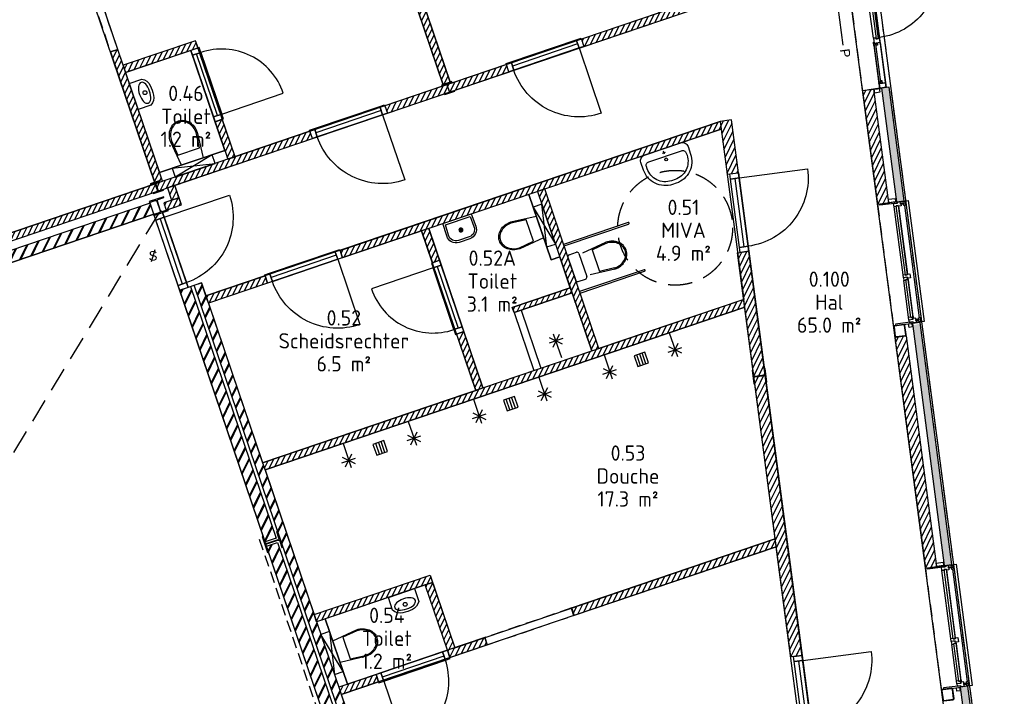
# Model space of a CAD drawing. Header units: millimetres. Extents: x -44892 to 336761, y 18766 to 182901.
# Tile 33 of 35: x 87040 to 99900, y 89038 to 97875. Entities that reach past the tile are written whole.
import ezdxf
from ezdxf.enums import TextEntityAlignment as Align

# ---------------------------------------------------------------- set-up
doc = ezdxf.new("R2010")
doc.units = ezdxf.units.MM
doc.header["$LTSCALE"] = 100
doc.linetypes.add('DASHED', pattern=[0.75, 0.5, -0.25])
doc.linetypes.add('HIDDEN2', pattern=[4.7625, 3.175, -1.5875])
for name, color, linetype in [('AC21----_Buitenmuren', 8, 'Continuous'), ('AC22----_Binnenmuren', 8, 'Continuous'), ('AL21----', 3, 'Continuous'), ('AL22----', 2, 'Continuous'), ('AL28----', 5, 'Continuous'), ('AL31----_Buitenkozijnen', 6, 'Continuous'), ('AL32----_Binnenkozijnen', 7, 'Continuous'), ('AL35----_Plafonds', 8, 'Continuous'), ('AL65----_Veiligheid', 10, 'Continuous'), ('AL74----', 8, 'Continuous'), ('BL$8-GO--polylijnen', 10, 'Continuous'), ('Construct-Staal-Drs', 4, 'Continuous'), ('DIM25', 1, 'Continuous'), ('X-BT$1----_Ruimtegegevens', 7, 'Continuous')]:
    doc.layers.add(name, color=color, linetype=linetype)
doc.layers.add('BL$8-BVO-polylijn', color=160, linetype='Continuous', plot=False)
for name, color, linetype, lineweight in [('X-BT$23A__RuimteElement', 7, 'Continuous', 0), ('X-BT$23F__RuimteElement', 7, 'Continuous', 0), ('X-BT$23m2_RuimteElement', 7, 'Continuous', 0), ('X-BT$23NR__Ruimtenummer', 1, 'Continuous', 0), ('X-BT$23P__Algemeen', 1, 'Continuous', 0)]:
    doc.layers.add(name, color=color, linetype=linetype, lineweight=lineweight)
doc.styles.add('BOS', font='arial.ttf')
doc.styles.add('BOS3', font='arial.ttf')
doc.styles.add('GBB_ISOP', font='arial.ttf')
doc.styles.add('Isocpeur', font='isocpeur.ttf')
doc.dimstyles.new('BOS3', dxfattribs={"dimtxt": 2.5, "dimasz": 2, "dimexe": 2, "dimexo": 0, "dimgap": 1.5, "dimtad": 1, "dimdec": 3, "dimdsep": 46, "dimtxsty": 'BOS3', "dimblk": 'SMALL', "dimblk1": 'SMALL', "dimblk2": 'SMALL', "dimcen": 2.5, "dimclrd": 1, "dimclre": 1, "dimclrt": 2, "dimadec": 4, "dimazin": 2, "dimtfac": 1, "dimtdec": 3, "dimtix": 1, "dimtmove": 2, "dimatfit": 3, "dimfxl": 2, "dimfxlon": 1, "dimtvp": 1, "dimtolj": 1, "dimtzin": 0, "dimarcsym": 0})
pattern_1 = [(63.75, (49445.76, 26487.45), (-51.256277, 25.2768), [])]
pattern_2 = [(63.75, (49455.28, 26490.684), (-51.256277, 25.2768), [])]

# ---------------------------------------------------------------- blocks, each defined once
blk = doc.blocks.new('binkozdeur1034')
blk.add_line((67, 57), (967, 57))
for points in [[(0, 0), (67, 0), (67, 114), (0, 114)], [(67, 0), (967, 0), (967, 114), (67, 114)], [(967, 0), (1034, 0), (1034, 114), (967, 114)]]:
    blk.add_lwpolyline(points, close=True)
blk.add_lwpolyline([(967, 0), (67, 0), (67, -900, 0.414214)], format="xyb", close=True)
blk = doc.blocks.new('binkozdeur984')
blk.add_line((67, 57), (917, 57))
for points in [[(0, 0), (67, 0), (67, 114), (0, 114)], [(67, 0), (917, 0), (917, 114), (67, 114)], [(917, 0), (984, 0), (984, 114), (917, 114)]]:
    blk.add_lwpolyline(points, close=True)
blk.add_lwpolyline([(917, 0), (67, 0), (67, -850, 0.414214)], format="xyb", close=True)
blk = doc.blocks.new('toilethangend met reservoir')
for p, q in [((120, -175), (120, 725)), ((120, 0), (0, 550)), ((120, 550), (0, 0))]:
    blk.add_line(p, q)
blk.add_lwpolyline([(120, 550), (0, 550), (0, 0), (120, 0)], close=True)
blk.add_lwpolyline([(120, 424), (460, 460, -0.08399), (546, 445, -0.091257), (616, 406, -0.103849), (664, 344, -0.114925), (680, 275, -0.114925), (664, 206, -0.103849), (616, 144, -0.091257), (546, 105, -0.08399), (460, 90), (120, 126)], format="xyb")
blk.add_lwpolyline([(462, 105, 0.081247), (541, 119, 0.091257), (606, 156, 0.103849), (650, 212, 0.114925), (665, 275, 0.114925), (650, 338, 0.103849), (606, 394, 0.091257), (541, 431, 0.081247), (462, 445), (260, 424), (260, 126)], format="xyb", close=True)
blk = doc.blocks.new('wastafel1')
for p, q in [((-51, 18), (-51, -20)), ((-70, -1), (-32, -1))]:
    blk.add_line(p, q)
for points in [[(-180, 325), (-75, 325, -0.414214), (0, 250), (0, -250, -0.414214), (-75, -325), (-180, -325, -0.414214), (-480, -25), (-480, 25, -0.414214)], [(-180, 275), (-150, 275, -0.414214), (-100, 225), (-100, -225, -0.414214), (-150, -275), (-180, -275, -0.414214), (-430, -25), (-430, 25, -0.414214)]]:
    blk.add_lwpolyline(points, format="xyb", close=True)
blk.add_circle((-144, 0), 18.9)
blk = doc.blocks.new('toilet1')
for p, q in [((-335, 0), (-335, -890)), ((-315, -890), (-315, 0)), ((160, 0), (-160, 0)), ((315, 0), (315, -890)), ((335, -890), (335, 0)), ((-185, -25), (-185, -125)), ((185, -25), (185, -125)), ((-185, -530), (-150, -200)), ((160, -150), (-160, -150)), ((150, -200), (185, -530)), ((-170, -532), (-149, -330)), ((149, -330), (-149, -330)), ((149, -330), (170, -532))]:
    blk.add_line(p, q)
for centre, radius, start, end in [((-160, -25), 25, 90, 180), ((160, -25), 25, 0, 90), ((-160, -125), 25, 180, 270), ((160, -125), 25, 270, 0), ((76, -530), 261, 180, 199.204), ((76, -530), 246, 180, 199.204), ((39, -543), 222, 199.204, 220.0608), ((39, -543), 207, 199.204, 220.0608), ((-39, -543), 207, 319.9392, 340.796), ((-39, -543), 222, 319.9392, 340.796), ((-76, -530), 246, 340.796, 0), ((-76, -530), 261, 340.796, 0), ((15, -563), 191, 220.0608, 243.7761), ((15, -563), 176, 220.0608, 243.7761), ((0, -594), 156, 243.7761, 270), ((0, -594), 141, 243.7761, 270), ((0, -594), 141, 270, 296.2239), ((0, -594), 156, 270, 296.2239), ((-15, -563), 176, 296.2239, 319.9392), ((-15, -563), 191, 296.2239, 319.9392), ((-325, -890), 10, 180, 0), ((325, -890), 10, 180, 0)]:
    blk.add_arc(centre, radius, start, end)
blk = doc.blocks.new('douche-kop')
for p, q in [((0, 0), (329, 0)), ((301, -67), (167, 67)), ((167, -67), (301, 67)), ((234, -95), (234, 95))]:
    blk.add_line(p, q)
blk = doc.blocks.new('panieksluiting r')
blk.add_line((56, 244), (1054, 244))
at = {"style": 'GBB_ISOP'}
blk.add_text('P', height=250, dxfattribs=at).set_placement((1154, 152))
blk = doc.blocks.new('schrobput')
for p, q in [((-37.5, -75), (-37.5, 75)), ((0, 75), (0, -75)), ((37.5, -75), (37.5, 75))]:
    blk.add_line(p, q)
blk.add_lwpolyline([(-75, -75), (75, -75), (75, 75), (-75, 75)], close=True)
blk = doc.blocks.new('kozbuitraam1600')
at = {"ltscale": 0.01}
for p, q in [((147, 1567), (92, 1567)), ((147, 35), (92, 35))]:
    blk.add_line(p, q, dxfattribs=at)
for p, q in [((11, 646), (11, 1540)), ((73, 646), (73, 1540)), ((149, 1540), (149, 62)), ((11, 87), (11, 568)), ((73, 87), (73, 567))]:
    blk.add_line(p, q)
for points in [[(58, 1602), (58, 1584), (-170, 1584), (-170, 1602)], [(40, 1648), (40, 1603), (-50, 1603), (-50, 1648)], [(11, 1584), (11, 1584), (60, 1584), (60, 1594), (103, 1594), (103, 1540), (66, 1540), (66, 1550), (41, 1550), (41, 1540), (11, 1540)], [(66, 1550), (66, 636), (41, 636), (41, 1550)], [(139, 1575), (139, 1560), (103, 1560), (103, 1575)], [(159, 1594), (159, 1540), (139, 1540), (139, 1594)], [(11, 607), (11, 646), (41, 646), (41, 636), (66, 636), (66, 646), (103, 646), (103, 592), (63, 592), (63, 607)], [(11, 606), (11, 568), (41, 568), (41, 577), (66, 577), (66, 567), (73, 567), (73, 589), (58, 589), (58, 606)], [(66, 577), (66, 77), (41, 77), (41, 577)], [(58, 0), (58, 18), (-170, 18), (-170, 0)], [(11, 48), (11, 87), (41, 87), (41, 77), (66, 77), (66, 87), (73, 87), (73, 65), (58, 65), (58, 48)], [(11, 47), (11, 18), (41, 18), (41, 18), (60, 18), (60, 8), (103, 8), (103, 62), (63, 62), (63, 47)], [(139, 27), (139, 42), (103, 42), (103, 27)], [(159, 62), (159, 8), (139, 8), (139, 62)], [(40, -1), (40, -46), (0, -46), (0, -1)]]:
    blk.add_lwpolyline(points, close=True)
for points in [[(41, 1540), (41, 1550), (66, 1550), (66, 1540)], [(66, 1540), (66, 1550), (41, 1550), (41, 1540)], [(68, 1599), (206, 1599), (206, 3), (68, 3)]]:
    blk.add_lwpolyline(points)
blk = doc.blocks.new('kozgymdeurraamreglit')
for p, q in [((26, 53), (26, -1545)), ((-64, -512), (-64, -42)), ((26, -542), (26, -12)), ((-57, -607), (-57, -1480)), ((26, -607), (26, -1480))]:
    blk.add_line(p, q)
for points in [[(-52, 55), (-52, 53), (-202, 53), (-202, 55)], [(-62, 55), (-137, 55), (-137, 100), (-62, 100)], [(-59, -42), (-64, -42), (-64, 1), (-59, 1), (-59, -14), (-14, -14), (-14, -42), (-34, -42), (-34, -27), (-59, -27)], [(-7, 51), (-21, 51), (-21, 51), (-55, 51), (-55, -10), (24, -10), (24, 51), (1, 51), (1, 51)], [(-61, -40), (-62, -40), (-62, -1), (-61, -1), (-61, -16), (-16, -16), (-16, -40), (-32, -40), (-32, -25), (-61, -25)], [(-34, -27), (-34, -527), (-59, -527), (-59, -27)], [(-59, -512), (-64, -512), (-64, -555), (-59, -555), (-59, -540), (-14, -540), (-14, -512), (-34, -512), (-34, -527), (-59, -527)], [(-61, -514), (-62, -514), (-62, -553), (-61, -553), (-61, -538), (-16, -538), (-16, -514), (-32, -514), (-32, -529), (-61, -529)], [(-7, -590), (-21, -590), (-21, -605), (-55, -605), (-55, -544), (24, -544), (24, -605), (8, -605), (8, -590)], [(-19, -592), (-19, -1495), (6, -1495), (6, -592)], [(-7, -1497), (-21, -1497), (-21, -1482), (-55, -1482), (-55, -1543), (24, -1543), (24, -1482), (8, -1482), (8, -1497)], [(-52, -1547), (-52, -1545), (-202, -1545), (-202, -1547)], [(-62, -1547), (-137, -1547), (-137, -1592), (-62, -1592)]]:
    blk.add_lwpolyline(points, close=True)
for points in [[(-7, 53), (-19, 53), (-19, 53), (-57, 53), (-57, -12), (26, -12), (26, 53), (-1, 53), (-1, 53), (-7, 53)], [(-7, -592), (-19, -592), (-19, -607), (-57, -607), (-57, -542), (26, -542), (26, -607), (6, -607), (6, -592), (-7, -592)], [(-7, -1495), (-19, -1495), (-19, -1480), (-57, -1480), (-57, -1545), (26, -1545), (26, -1480), (6, -1480), (6, -1495), (-7, -1495)]]:
    blk.add_lwpolyline(points)
blk.add_lwpolyline([(26, -607), (26, -1480), (899, -1480, 0.414214)], format="xyb", close=True)
blk = doc.blocks.new('fontein')
for points in [[(-75, 300, 0.431046), (-200, 168), (-195, 0), (195, 0), (200, 168, 0.431046), (75, 300)], [(-75, 275, 0.43387), (-175, 168), (-170, 25), (170, 25), (175, 168, 0.43387), (75, 275)]]:
    blk.add_lwpolyline(points, format="xyb", close=True)
for points in [[(20, 155), (-20, 155)], [(0, 175), (0, 135)]]:
    blk.add_lwpolyline(points)
for radius in [25, 20]:
    blk.add_circle((0, 155), radius)
blk = doc.blocks.new('slot van binnenuit zonder sleutel')
blk.add_line((47, 157), (-47, -157))
at = {"style": 'BOS'}
blk.add_text('S', height=250, dxfattribs=at).set_placement((0, 0), align=Align.MIDDLE)
blk = doc.blocks.new('_HEA180')
blk.add_lwpolyline([(-90, -85.5), (90, -85.5), (90, -76), (18, -76, -0.4142136), (3, -61), (3, 61, -0.4142136), (18, 76), (90, 76), (90, 85.5), (-90, 85.5), (-90, 76), (-18, 76, -0.4142136), (-3, 61), (-3, -61, -0.4142136), (-18, -76), (-90, -76)], format="xyb", close=True)
blk = doc.blocks.new('fontein 1')
blk.add_lwpolyline([(-66, -250, -0.243912), (-180, -175), (-180, 0), (180, 0), (180, -175, -0.243912), (66, -250, -0.070769)], format="xyb", close=True)
blk.add_lwpolyline([(-140, -136), (-142, -150), (-140, -164), (-132, -177), (-120, -190), (-103, -200), (-103, -200), (-82, -208), (-57, -214), (-29, -218), (0, -219), (29, -218), (57, -214), (82, -208), (103, -200), (120, -190), (132, -177), (140, -164), (142, -150), (140, -136), (132, -123), (120, -110), (103, -100), (82, -92), (57, -86), (29, -82), (0, -81), (-29, -82), (-57, -86), (-82, -92), (-103, -100), (-120, -110), (-132, -123)], close=True)
blk.add_circle((0, -155), 25)
blk = doc.blocks.new('_K150x6.3')
at = {"layer": 'Construct-Staal-Drs'}
for points in [[(60, 75), (-60, 75, 0.4142136), (-75, 60), (-75, -60, 0.4142136), (-60, -75), (60, -75, 0.4142136), (75, -60), (75, 60, 0.4142136)], [(60, 68.7), (-60, 68.7, 0.4142136), (-68.7, 60), (-68.7, -60, 0.4142136), (-60, -68.7), (60, -68.7, 0.4142136), (68.7, -60), (68.7, 60, 0.4142136)]]:
    blk.add_lwpolyline(points, format="xyb", close=True, dxfattribs=at)
blk = doc.blocks.new('_Small')
at = {"color": 0, "linetype": 'ByBlock', "lineweight": -2}
blk.add_circle((0, 0), 0.25, dxfattribs=at)
blk = doc.blocks.new('*D813')
at = {"layer": 'DEFPOINTS', "color": 0, "transparency": 16777216}
for p in [(98206, 98583), (102439, 66433), (103604, 66139), (103254, 64062), (106419, 58794)]:
    blk.add_point(p, dxfattribs=at)
at = {"layer": 'DIM25', "color": 1, "lineweight": -2, "transparency": 16777216}
blk.add_arc((102610, 65134), 1414, 301, 97.5, dxfattribs=at)
at = {"layer": 'DIM25', "color": 1, "lineweight": -2, "transparency": 16777216, "xscale": 100, "yscale": 100, "zscale": 100}
for p, rotation in [((102425, 66536), 187.4999999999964), ((103338, 63922), 211.0000000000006)]:
    blk.add_blockref('_Small', p, dxfattribs=dict(at, rotation=rotation))
at = {"layer": 'DIM25', "color": 2, "transparency": 16777216, "insert": (104197, 65095), "char_height": 125, "attachment_point": 5, "rotation": 88.6033, "style": 'BOS3'}
blk.add_mtext('\\A1;156.5°', dxfattribs=at)
blk = doc.blocks.new('*U121')
blk.add_lwpolyline([(-100, -95), (100, -95), (100, -85), (21.25, -85, -0.41421356), (3.25, -67), (3.25, 67, -0.41421356), (21.25, 85), (100, 85), (100, 95), (-100, 95), (-100, 85), (-21.25, 85, -0.41421356), (-3.25, 67), (-3.25, -67, -0.41421356), (-21.25, -85), (-100, -85)], format="xyb", close=True)
blk = doc.blocks.new('*U120')
blk.add_lwpolyline([(-110, -105), (110, -105), (110, -94), (21.5, -94, -0.4142136), (3.5, -76), (3.5, 76, -0.4142136), (21.5, 94), (110, 94), (110, 105), (-110, 105), (-110, 94), (-21.5, 94, -0.4142136), (-3.5, 76), (-3.5, -76, -0.4142136), (-21.5, -94), (-110, -94)], format="xyb", close=True)
blk = doc.blocks.new('*U122')
blk.add_lwpolyline([(-70, -66.5), (70, -66.5), (70, -58), (14.75, -58, -0.41421356), (2.75, -46), (2.75, 46, -0.41421356), (14.75, 58), (70, 58), (70, 66.5), (-70, 66.5), (-70, 58), (-14.75, 58, -0.41421356), (-2.75, 46), (-2.75, -46, -0.41421356), (-14.75, -58), (-70, -58)], format="xyb", close=True)
blk = doc.blocks.new('Ruimtefunctie')
at = {"layer": 'X-BT$23A__RuimteElement', "style": 'Isocpeur', "width": 0.94}
blk.add_attdef('RUIMTEFUNCTIE-A', text='', height=200, dxfattribs=at).set_placement((0, -600), align=Align.MIDDLE_CENTER)
at = {"layer": 'X-BT$23F__RuimteElement', "style": 'Isocpeur', "width": 0.94}
blk.add_attdef('RUIMTEFUNCTIE', text='', height=200, dxfattribs=at).set_placement((0, 300), align=Align.MIDDLE_CENTER)
at = {"layer": 'X-BT$23m2_RuimteElement', "style": 'Isocpeur', "width": 0.94}
blk.add_attdef('RUIMTEFUNCTIE-B', text='', height=200, dxfattribs=at).set_placement((0, 0), align=Align.MIDDLE_CENTER)
at = {"layer": 'X-BT$23NR__Ruimtenummer', "style": 'Isocpeur', "width": 0.94}
blk.add_attdef('RUIMTENUMMER', text='', height=200, dxfattribs=at).set_placement((0, 600), align=Align.MIDDLE_CENTER)
at = {"layer": 'X-BT$23P__Algemeen', "style": 'Isocpeur', "width": 0.94}
blk.add_attdef('PEILMAAT', text='', height=200, dxfattribs=at).set_placement((0, -300), align=Align.MIDDLE_CENTER)

msp = doc.modelspace()

# ---------------------------------------------------------------- hatches: boundary and pattern name
at = {"layer": 'AC21----_Buitenmuren'}
h = msp.add_hatch(dxfattribs=at)
h.set_pattern_fill('ANSI31', color=256, scale=18, angle=18.75, style=0)
h.set_pattern_definition([(63.75, (46318.165, 50242.84), (-51.256277, 25.2768), [])])
h.paths.add_polyline_path([(98196.9009, 96965.8091), (98048.1842, 96946.2302), (98243.312, 95464.603), (98392.0287, 95484.1819)])
for points in [[(98395.2566, 96991.9231), (98296.1121, 96978.8705), (98491.1732, 95497.2345), (98590.3177, 95510.2871)], [(98800.9019, 93910.7415), (98704.3537, 93877.9678), (99116.665, 90746.153), (99215.8094, 90759.2056)]]:
    msp.add_hatch(color=254, dxfattribs=at).paths.add_polyline_path(points)
h = msp.add_hatch(dxfattribs=at)
h.set_pattern_fill('ANSI31', color=256, scale=18, angle=18.75, style=0)
h.set_pattern_definition([(63.75, (46943.79, 45491.78), (-51.256277, 25.2768), [])])
h.paths.add_polyline_path([(98620.7106, 93747.1705), (98471.9939, 93727.5916), (98868.9395, 90713.5393), (99017.6562, 90733.1182)])
h = msp.add_hatch(color=254, dxfattribs=at)
h.paths.add_polyline_path([(99426.3936, 89159.66), (99329.8455, 89126.8863), (99600.6701, 87069.769), (99697.2182, 87102.5427)])
h.paths.add_polyline_path([(99697.2182, 87102.5427), (99600.6701, 87069.769), (99742.1567, 85995.0714), (99841.3012, 86008.124)])
h.paths.add_polyline_path([(99424.9124, 89170.9109), (99325.7679, 89157.8583), (99329.8455, 89126.8863), (99426.3936, 89159.66)])
at = {"layer": 'AC22----_Binnenmuren'}
h = msp.add_hatch(dxfattribs=at)
h.set_pattern_fill('ANSI31', color=256, scale=18, angle=18.75, style=0)
h.set_pattern_definition(pattern_1)
h.paths.add_polyline_path([(91015.6796, 101915.1647), (90920.9866, 101883.0208), (92569.0067, 97028.11), (92663.6997, 97060.254)])
h = msp.add_hatch(dxfattribs=at)
h.set_pattern_fill('ANSI31', color=256, scale=18, angle=18.75, style=0)
h.set_pattern_definition(pattern_1)
h.paths.add_polyline_path([(96019.9952, 98178.9699), (94377.6158, 97621.4572), (94409.7598, 97526.7642), (96033.3036, 98077.8831)])
h.paths.add_polyline_path([(97838.4798, 98796.2622), (96019.9952, 98178.9699), (96033.3036, 98077.8831), (97851.7881, 98695.1754)])
h = msp.add_hatch(dxfattribs=at)
h.set_pattern_fill('ANSI31', color=256, scale=18, style=0)
h.set_pattern_definition([(63.75, (67265.856, 30251.935), (-51.256277, 25.2768), [])])
h.paths.add_polyline_path([(88320.9007, 97487.4798), (88226.2077, 97455.3358), (88811.2275, 95731.923), (88905.9205, 95764.067)])
h = msp.add_hatch(dxfattribs=at)
h.set_pattern_fill('ANSI31', color=256, scale=18, angle=18.75, style=0)
h.set_pattern_definition(pattern_1)
h.paths.add_polyline_path([(88391.6174, 97279.1552), (88423.7613, 97184.4622), (89370.6914, 97505.9016), (89338.5475, 97600.5946)])
h = msp.add_hatch(dxfattribs=at)
h.set_pattern_fill('ANSI31', color=256, scale=18, angle=18.75, style=0)
h.set_pattern_definition(pattern_1)
h.paths.add_polyline_path([(91811.1022, 96750.2432), (91843.2461, 96655.5502), (93430.634, 97194.3958), (93398.4901, 97289.0888)])
h = msp.add_hatch(dxfattribs=at)
h.set_pattern_fill('ANSI31', color=256, scale=18, angle=18.75, style=0)
h.set_pattern_definition(pattern_1)
h.paths.add_polyline_path([(89686.9879, 96574.1224), (89592.2949, 96541.9784), (89758.1576, 96053.3625), (89852.8506, 96085.5064)])
h = msp.add_hatch(dxfattribs=at)
h.set_pattern_fill('ANSI31', color=256, scale=18, angle=18.75, style=0)
h.set_pattern_definition(pattern_1)
h.paths.add_polyline_path([(96203.7271, 96446.2903), (96190.4474, 96547.16), (91224.9154, 94861.589), (91257.014, 94767.0295), (93898.9753, 95663.8545)])
h = msp.add_hatch(dxfattribs=at)
h.set_pattern_fill('ANSI31', color=256, scale=18, angle=18.75, style=0)
h.set_pattern_definition(pattern_1)
h.paths.add_polyline_path([(96430.2118, 95875.1629), (96281.4951, 95855.584), (96190.4474, 96547.16), (96339.1641, 96566.739)])
h = msp.add_hatch(dxfattribs=at)
h.set_pattern_fill('ANSI31', color=256, scale=18, angle=18.75, style=0)
h.set_pattern_definition([(63.75, (88811.23, 95637.23), (-51.2563, 25.2768), [])])
h.paths.add_polyline_path([(90831.9764, 96417.8748), (90864.1203, 96323.1818), (88843.3714, 95637.23), (88811.2275, 95731.923)])
h = msp.add_hatch(dxfattribs=at)
h.set_pattern_fill('ANSI31', color=256, scale=18, style=0)
h.set_pattern_definition([(63.75, (49445.76, 26487.45), (-51.256277, 25.2768), [])])
h.paths.add_polyline_path([(86570.7391, 94865.7753), (86538.5952, 94960.4683), (88811.2275, 95731.923), (88843.3714, 95637.23)])
h = msp.add_hatch(dxfattribs=at)
h.set_pattern_fill('ANSI31', color=256, scale=18, angle=18.75, style=0)
h.set_pattern_definition(pattern_1)
h.paths.add_polyline_path([(89119.8115, 95550.4852), (89064.8453, 95712.4102), (88970.1523, 95680.2663), (89025.1185, 95518.3412)])
h = msp.add_hatch(dxfattribs=at)
h.set_pattern_fill('ANSI31', color=256, scale=18, angle=18.75, style=0)
h.set_pattern_definition(pattern_1)
h.paths.add_polyline_path([(89151.9554, 95455.7922), (89119.8115, 95550.4852), (88920.9561, 95482.9829), (88953.1001, 95388.2899)])
h = msp.add_hatch(dxfattribs=at)
h.set_pattern_fill('ANSI31', color=256, scale=18, angle=18.75, style=0)
h.set_pattern_definition(pattern_1)
h.paths.add_polyline_path([(93899.0206, 95663.7211), (93804.3276, 95631.5771), (94511.4944, 93548.3308), (94606.1875, 93580.4748)])
h = msp.add_hatch(dxfattribs=at)
h.set_pattern_fill('METSW', color=256, scale=2, style=0)
h.set_pattern_definition([(63.75, (78379.77, 91828.78), (-98.656, 48.6518), []), (63.75, (78374.95, 91842.98), (-98.656, 48.6518), [])])
h.paths.add_polyline_path([(80850.9965, 92787.4263), (81172.9151, 92896.7198), (81494.8987, 93006.0355), (81495.7024, 93003.6682), (81173.7838, 92894.3746), (80851.8002, 92785.059)], flags=16)
edge = h.paths.add_edge_path()
edge.add_line((88793.6944, 95335.235), (88745.4785, 95477.2745))
edge.add_line((88745.4785, 95477.2745), (78379.772, 91958.5913))
edge.add_arc((78397.5427, 91961.4555), 18, 189.15593175, 198.75)
edge.add_line((78380.4979, 91955.6696), (78423.5708, 91828.781))
edge.add_arc((78440.6156, 91834.5669), 18, 198.75, 244.98825727)
edge.add_line((78433.0051, 91818.2549), (78545.4056, 91856.4097))
edge.add_line((78545.4056, 91856.4097), (78499.1318, 91992.7281))
edge.add_line((78499.1318, 91992.7281), (79143.0442, 92211.3069))
edge.add_line((79143.0442, 92211.3069), (79189.3181, 92074.9886))
edge.add_line((79189.3181, 92074.9886), (88793.6944, 95335.235))
h = msp.add_hatch(dxfattribs=at)
h.set_pattern_fill('ANSI31', color=256, scale=18, angle=18.75, style=0)
h.set_pattern_definition(pattern_1)
h.paths.add_polyline_path([(92383.9324, 95149.4179), (92289.2394, 95117.274), (92430.6728, 94700.6247), (92525.3658, 94732.7687)])
h = msp.add_hatch(dxfattribs=at)
h.set_pattern_fill('ANSI31', color=256, scale=18, angle=18.75, style=0)
h.set_pattern_definition(pattern_1)
h.paths.add_polyline_path([(97111.2344, 89553.0883), (97259.9511, 89572.6672), (96565.1759, 94850.0089), (96416.4592, 94830.43)])
h = msp.add_hatch(dxfattribs=at)
h.set_pattern_fill('ANSI31', color=256, scale=18, angle=18.75, style=0)
h.set_pattern_definition(pattern_1)
h.paths.add_polyline_path([(90277.9336, 94434.5276), (90245.7896, 94529.2206), (89463.6253, 94263.7116), (89495.7693, 94169.0186)])
h = msp.add_hatch(dxfattribs=at)
h.set_pattern_fill('METSW', color=256, scale=2, style=0)
h.set_pattern_definition([(63.75, (69332.67, 91952.34), (-98.656, 48.65176), []), (63.75, (69327.85, 91966.54), (-98.656, 48.65176), [])])
h.paths.add_polyline_path([(93597.2123, 82117.8292), (93502.5193, 82085.6853), (89320.2704, 94406.1932), (89414.9634, 94438.3371)])
h = msp.add_hatch(dxfattribs=at)
h.set_pattern_fill('METSW', color=256, scale=2, style=0)
h.set_pattern_definition([(63.75, (66270.21, 100384.88), (-98.656, 48.65176), []), (63.75, (66265.38, 100399.08), (-98.656, 48.65176), [])])
h.paths.add_polyline_path([(90388.6403, 91103.3267), (90246.6008, 91055.1108), (89130.8844, 94341.9053), (89272.9239, 94390.1212)])
h = msp.add_hatch(dxfattribs=at)
h.set_pattern_fill('ANSI31', color=256, scale=18, angle=18.75, style=0)
h.set_pattern_definition(pattern_1)
h.paths.add_polyline_path([(94254.2985, 94306.0056), (94231.7978, 94372.2907), (93474.2537, 94115.1391), (93496.7544, 94048.854)])
h = msp.add_hatch(dxfattribs=at)
h.set_pattern_fill('ANSI31', color=256, scale=18, angle=18.75, style=0)
h.set_pattern_definition(pattern_1)
h.paths.add_polyline_path([(90212.4547, 92089.0035), (90244.5987, 91994.3105), (96552.3286, 94135.4963), (96539.0203, 94236.5831), (94511.4944, 93548.3308), (94511.4944, 93548.3308)])
h = msp.add_hatch(dxfattribs=at)
h.set_pattern_fill('ANSI31', color=256, scale=18, angle=18.75, style=0)
h.set_pattern_definition(pattern_1)
h.paths.add_polyline_path([(92841.6622, 93800.9894), (92746.9692, 93768.8455), (92996.4285, 93034.0352), (93091.1215, 93066.1792)])
h = msp.add_hatch(dxfattribs=at)
h.set_pattern_fill('ANSI31', color=256, scale=18, angle=18.75, style=0)
h.set_pattern_definition(pattern_1)
h.paths.add_polyline_path([(96921.7404, 90992.4381), (96908.4321, 91093.5249), (94242.6817, 90188.6246), (94274.8257, 90093.9316)])
h = msp.add_hatch(dxfattribs=at)
h.set_pattern_fill('METSW', color=256, scale=2, style=0)
h.set_pattern_definition([(63.75, (68775.56, 96535.33), (-98.656, 48.65176), []), (63.75, (68770.74, 96549.54), (-98.656, 48.65176), [])])
h.paths.add_polyline_path([(91899.4058, 86652.7551), (91757.3663, 86604.5392), (90265.8871, 90998.295), (90407.9267, 91046.5109)])
h = msp.add_hatch(dxfattribs=at)
h.set_pattern_fill('ANSI31', color=256, scale=18, angle=18.75, style=0)
h.set_pattern_definition(pattern_2)
h.paths.add_polyline_path([(92400.8758, 90619.4599), (90885.8704, 90105.1849), (90918.0144, 90010.4918), (92433.0197, 90524.7669)])
h = msp.add_hatch(dxfattribs=at)
h.set_pattern_fill('ANSI31', color=256, scale=18, angle=18.75, style=0)
h.set_pattern_definition(pattern_2)
h.paths.add_polyline_path([(92433.0197, 90524.7669), (92338.3267, 90492.6229), (92449.2117, 90165.9663), (92627.6222, 89640.3858), (92722.3153, 89672.5298)])
h = msp.add_hatch(dxfattribs=at)
h.set_pattern_fill('ANSI31', color=256, scale=18, angle=18.75, style=0)
h.set_pattern_definition(pattern_2)
h.paths.add_polyline_path([(93115.8842, 89806.1284), (92627.6222, 89640.3858), (92659.7662, 89545.6928), (93148.0282, 89711.4354)])
h = msp.add_hatch(dxfattribs=at)
h.set_pattern_fill('ANSI31', color=256, scale=18, angle=18.75, style=0)
h.set_pattern_definition(pattern_2)
h.paths.add_polyline_path([(91695.843, 89324.0894), (91207.3099, 89158.2547), (91239.4538, 89063.5617), (91523.5329, 89159.9936), (91727.9869, 89229.3964)])

# ---------------------------------------------------------------- linework, layer by layer
at = {"layer": 'AL21----'}
for points in [[(98243.312, 95464.603), (98392.0287, 95484.1819), (98196.9009, 96965.8091), (98048.1842, 96946.2302)], [(98296.1121, 96978.8705), (98491.1732, 95497.2345), (98590.3177, 95510.2871), (98395.2566, 96991.9231)], [(98700.2762, 93908.9398), (99116.665, 90746.153), (99215.8094, 90759.2056), (98799.4206, 93921.9925)], [(98868.9395, 90713.5393), (99017.6562, 90733.1182), (98620.7106, 93747.1705), (98471.9939, 93727.5916)], [(99325.7679, 89157.8583), (99742.1567, 85995.0714), (99841.3012, 86008.124), (99424.9124, 89170.9109)]]:
    msp.add_lwpolyline(points, close=True, dxfattribs=at)
at = {"layer": 'AL22----'}
msp.add_line((93979.9915, 94740.7673), (94093.6231, 94779.34), dxfattribs=at)
for points in [[(92569.0067, 97028.11), (92663.6997, 97060.254), (91015.6796, 101915.1647), (90920.9866, 101883.0208)], [(94377.6158, 97621.4572), (94409.7598, 97526.7642), (97867.7186, 98700.5831), (97854.4102, 98801.6699)], [(88811.2275, 95731.923), (88905.9205, 95764.067), (88320.9007, 97487.4798), (88226.2077, 97455.3358)], [(88423.7613, 97184.4622), (89370.6914, 97505.9016), (89338.5475, 97600.5946), (88391.6174, 97279.1552)], [(91811.1022, 96750.2432), (91843.2461, 96655.5502), (93430.634, 97194.3958), (93398.4901, 97289.0888)], [(89758.1576, 96053.3625), (89852.8506, 96085.5064), (89686.9879, 96574.1224), (89592.2949, 96541.9784)], [(91224.9154, 94861.589), (96190.4474, 96547.16), (96203.7557, 96446.0732), (91257.0593, 94766.896)], [(96430.2118, 95875.1629), (96339.1641, 96566.739), (96190.4474, 96547.16), (96281.4951, 95855.584)], [(88843.3714, 95637.23), (90864.1203, 96323.1818), (90831.9764, 96417.8748), (88811.2275, 95731.923)], [(86570.7391, 94865.7753), (88843.3714, 95637.23), (88811.2275, 95731.923), (86538.5952, 94960.4683)], [(88970.1523, 95680.2663), (89025.1185, 95518.3412), (89119.8115, 95550.4852), (89064.8453, 95712.4102)], [(88953.1001, 95388.2899), (89151.9554, 95455.7922), (89119.8115, 95550.4852), (88920.9561, 95482.9829)], [(94511.4944, 93548.3308), (94606.1875, 93580.4748), (93898.9753, 95663.8545), (93804.2823, 95631.7106)], [(70807.6489, 89388.2019), (70855.8648, 89246.1623), (88793.6944, 95335.235), (88745.4785, 95477.2745)], [(92289.2394, 95117.274), (92430.6728, 94700.6247), (92525.3658, 94732.7687), (92383.9324, 95149.4179)], [(96565.1759, 94850.0089), (97259.9511, 89572.6672), (97111.2344, 89553.0883), (96416.4592, 94830.43)], [(89473.129, 94266.9377), (90245.7896, 94529.2206), (90277.9336, 94434.5276), (89505.2734, 94172.2448)], [(89320.2704, 94406.1932), (89414.9634, 94438.3371), (93597.2123, 82117.8292), (93502.5193, 82085.6853)], [(89130.8844, 94341.9053), (89272.9239, 94390.1212), (90388.6403, 91103.3267), (90246.6008, 91055.1108)], [(93474.2537, 94115.1391), (93496.7544, 94048.854), (94254.2985, 94306.0056), (94231.7978, 94372.2907)], [(90244.5987, 91994.3105), (96509.8474, 94121.0759), (96496.5391, 94222.1627), (90212.4547, 92089.0035)], [(92746.9692, 93768.8455), (92996.4285, 93034.0352), (93091.1215, 93066.1792), (92841.6622, 93800.9894)], [(96921.7404, 90992.4381), (96908.4321, 91093.5249), (94242.6817, 90188.6246), (94274.8257, 90093.9316)], [(90265.8871, 90998.295), (90407.9267, 91046.5109), (91899.4058, 86652.7551), (91757.3663, 86604.5392)], [(92400.8758, 90619.4599), (92433.0197, 90524.7669), (90918.0144, 90010.4918), (90885.8704, 90105.1849)], [(92433.0197, 90524.7669), (92722.3153, 89672.5298), (92627.6222, 89640.3858), (92338.3267, 90492.6229)], [(92659.7662, 89545.6928), (93148.0282, 89711.4354), (93115.8842, 89806.1284), (92627.6222, 89640.3858)], [(91239.4538, 89063.5617), (91727.9869, 89229.3964), (91695.843, 89324.0894), (91207.3099, 89158.2547)]]:
    msp.add_lwpolyline(points, close=True, dxfattribs=at)
at = {"layer": 'AL22----', "linetype": 'HIDDEN2', "ltscale": 0.5}
for points in [[(88226.2077, 97455.3358), (88320.9007, 97487.4798), (87935.1733, 98623.7959), (87840.4803, 98591.652)], [(93148.0282, 89711.4354), (94284.3443, 90097.1628), (94252.2004, 90191.8558), (93115.8842, 89806.1284)]]:
    msp.add_lwpolyline(points, close=True, dxfattribs=at)
at = {"layer": 'AL28----'}
msp.add_line((88811.2275, 95731.923), (88843.3714, 95637.23), dxfattribs=at)
at = {"layer": 'AL28----', "linetype": 'DASHED', "ltscale": 3}
msp.add_line((90169.9122, 91092.4412), (93249.3023, 82020.8506), dxfattribs=at)
at = {"layer": 'AL31----_Buitenkozijnen', "linetype": 'HIDDEN2', "ltscale": 0.5}
for p, q in [((97819.3795, 98684.1742), (98048.1842, 96946.2302)), ((98205.9825, 98582.8283), (102438.6312, 66432.6701)), ((98243.312, 95464.603), (98452.4149, 93876.3083)), ((98868.9395, 90713.5393), (99078.0424, 89125.2446))]:
    msp.add_line(p, q, dxfattribs=at)
at = {"layer": 'AL35----_Plafonds', "linetype": 'HIDDEN2'}
msp.add_line((88853.6283, 95344.4886), (81429.2971, 83119.7789), dxfattribs=at)
at = {"layer": 'AL74----'}
for p, q in [((93496.7544, 94048.854), (93753.9503, 93291.1793)), ((93591.4474, 94080.998), (93848.6434, 93323.3232))]:
    msp.add_line(p, q, dxfattribs=at)
at = {"layer": 'AL74----', "linetype": 'HIDDEN2'}
msp.add_circle((95601.2621, 95157.2671), 750, dxfattribs=at)
at = {"layer": 'BL$8-BVO-polylijn'}
msp.add_lwpolyline([(63571.5119, 87164.1941), (75464.9543, 91201.4737), (73703.466, 96390.6508), (95552.3061, 103807.3326), (95594.8927, 103483.8547), (97476.6543, 104122.6267), (102450.1501, 66345.1752, 0.1041094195)], format="xyb", dxfattribs=at)
at = {"layer": 'BL$8-GO--polylijnen'}
for points in [[(92669.9678, 97041.7888), (91011.3401, 101927.9483), (94680.6944, 103173.5262), (95825.0189, 99802.455), (94878.0888, 99481.0155), (95392.3919, 97965.9273)], [(87247.2929, 100650.2264), (90916.6471, 101895.8044), (92575.2748, 97009.6449), (89852.8506, 96085.5064), (89338.5475, 97600.5946), (88391.6174, 97279.1552)], [(87152.5999, 100618.0825), (84879.9675, 99846.6278), (86538.5952, 94960.4683), (88811.2275, 95731.923)], [(89473.129, 94266.9377), (89414.9484, 94438.332), (89238.8344, 94378.5494), (88901.9659, 95370.9322), (89151.9554, 95455.7922), (89064.8453, 95712.4102), (97819.3795, 98684.1742), (101588.4972, 70056.4478), (99696.085, 69414.0773), (99689.497, 69464.6431), (98151.9338, 68942.7108), (98119.7899, 69037.4038), (97869.802, 68952.5443), (97532.6166, 69945.8605), (97708.7439, 70005.6477), (97579.8473, 70385.3649), (99546.8095, 71053.0586), (99695.5262, 71072.6375), (96339.1641, 96566.739), (96190.4474, 96547.16)], [(88423.7613, 97184.4622), (88867.3478, 95877.6986), (89719.5849, 96166.9941), (89275.9984, 97473.7577)], [(96496.5391, 94222.1627), (94606.1875, 93580.4748), (93899.0206, 95663.7211), (96203.7557, 96446.0732)], [(94511.4944, 93548.3308), (94254.2985, 94306.0056), (93496.7544, 94048.854), (93474.2537, 94115.1391), (94231.7978, 94372.2907), (94093.6231, 94779.34), (93979.9915, 94740.7673), (93690.696, 95593.0044), (92383.9324, 95149.4179), (93091.0992, 93066.1716)], [(93277.7749, 82125.5597), (88793.6944, 95335.235), (70830.2977, 89237.4835), (70779.5629, 89262.5031), (70724.9008, 89426.6435), (68924.7866, 88815.587), (68980.3957, 88651.7681), (68955.376, 88601.0333), (68055.9246, 88295.7107), (72540.0051, 75086.0354)], [(90212.4547, 92089.0035), (92996.3999, 93034.1196), (92289.2617, 95117.2815), (89505.2879, 94172.2498)], [(90885.8704, 90105.1849), (92400.8758, 90619.4599), (92722.3153, 89672.5298), (96908.4321, 91093.5249), (96509.8474, 94121.0759), (90244.5987, 91994.3105)], [(92364.492, 85749.3063), (97387.5321, 87454.3986), (96921.7404, 90992.4381), (91239.4538, 89063.5617)], [(91320.9415, 89196.8275), (92627.6222, 89640.3858), (92338.3267, 90492.6229), (91031.646, 90049.0646)]]:
    msp.add_lwpolyline(points, close=True, dxfattribs=at)

# ---------------------------------------------------------------- block references
at = {"layer": 'AL28----'}
for name, p, rotation in [('*U122', (92637.5968, 96981.1663), 198.7500000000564), ('*U122', (88831.7768, 95689.2645), 198.7500000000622), ('*U121', (88856.9907, 95441.2047), 198.7500000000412), ('_HEA180', (96703.9785, 93221.1017), 97.5000000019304), ('*U120', (90340.5207, 91055.311), 108.7500000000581)]:
    msp.add_blockref(name, p, dxfattribs=dict(at, rotation=rotation))
at = {"layer": 'AL28----', "color": 254}
for p, rotation in [((98536.6985, 93811.7573), 7.499999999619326), ((99162.1903, 89060.6757), 7.499999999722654)]:
    msp.add_blockref('_K150x6.3', p, dxfattribs=dict(at, rotation=rotation))
at = {"layer": 'AL31----_Buitenkozijnen', "xscale": -1, "rotation": 187.4999999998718}
msp.add_blockref('kozgymdeurraamreglit', (98325.6166, 97038.2294), dxfattribs=at)
at = {"layer": 'AL31----_Buitenkozijnen', "rotation": 7.499999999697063}
for p in [(98650.7039, 93902.4135), (99276.1957, 89151.332)]:
    msp.add_blockref('kozbuitraam1600', p, dxfattribs=at)
at = {"layer": 'AL32----_Binnenkozijnen'}
for p, rotation in [((89700.2449, 96578.6225), 108.7499999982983), ((92417.4158, 94696.1246), 288.7499999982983), ((91732.4871, 89216.1393), 18.74999999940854)]:
    msp.add_blockref('binkozdeur984', p, dxfattribs=dict(at, rotation=rotation))
at = {"layer": 'AL32----_Binnenkozijnen', "xscale": -1}
for p, rotation in [((94409.7598, 97526.7642), 18.74999999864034), ((91843.2461, 96655.5502), 18.74999999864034), ((96430.2118, 95875.1629), 97.50000000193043), ((88906.466, 95357.6751), 108.7499999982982), ((91257.0593, 94766.896), 18.74999999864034), ((97259.9511, 89572.6672), 97.50000000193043)]:
    msp.add_blockref('binkozdeur1034', p, dxfattribs=dict(at, rotation=rotation))
at = {"layer": 'AL65----_Veiligheid', "xscale": 0.5000000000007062, "yscale": 0.5000000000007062, "zscale": 0.5000000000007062, "rotation": 277.5000000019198}
msp.add_blockref('panieksluiting r', (97602.8615, 98049.5745), dxfattribs=at)
at = {"layer": 'AL65----_Veiligheid', "xscale": 0.5, "yscale": 0.5, "zscale": 0.5}
msp.add_blockref('slot van binnenuit zonder sleutel', (88781.9858, 94791.4427), dxfattribs=at)
at = {"layer": 'AL74----'}
for name, p, rotation in [('fontein 1', (88529.8363, 96871.9752), 108.7499999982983), ('toilethangend met reservoir', (89592.4449, 95997.1106), 108.7499999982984), ('wastafel1', (95437.7373, 96186.1922), 108.7499999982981), ('toilethangend met reservoir', (93860.5795, 95465.8643), 198.7499999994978), ('toilethangend met reservoir', (93860.5795, 95465.8643), 198.749999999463), ('toilet1', (94252.5592, 94622.23), 108.7499999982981), ('douche-kop', (94119.8648, 93457.6323), 108.7499999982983), ('douche-kop', (94119.8648, 93457.6323), 108.7499999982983), ('douche-kop', (95524.2982, 93786.6338), 288.7499999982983), ('douche-kop', (94672.0611, 93497.3382), 288.7499999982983), ('schrobput', (95158.9564, 93439.1652), 18.74999999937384), ('douche-kop', (93819.824, 93208.0427), 288.7499999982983), ('douche-kop', (92967.5869, 92918.7472), 288.7499999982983), ('schrobput', (93454.4821, 92860.5741), 18.749999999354), ('douche-kop', (92115.3498, 92629.4517), 288.7499999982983), ('douche-kop', (91263.1127, 92340.1562), 288.7499999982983), ('schrobput', (91750.0079, 92281.9831), 18.74999999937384), ('fontein 1', (92025.8398, 90386.5479), 18.74999999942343), ('toilethangend met reservoir', (91151.058, 89323.9675), 18.74999999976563)]:
    msp.add_blockref(name, p, dxfattribs=dict(at, rotation=rotation))
at = {"layer": 'AL74----', "xscale": -1, "rotation": 198.7499999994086}
msp.add_blockref('fontein', (92753.2352, 95274.7793), dxfattribs=at)
at = {"layer": 'X-BT$1----_Ruimtegegevens'}
ref = msp.add_blockref('Ruimtefunctie', (89212.034, 96612.8227), dxfattribs=at)
ref.add_attrib('RUIMTENUMMER', '0.46', dxfattribs={"layer": 'X-BT$23NR__Ruimtenummer', "height": 200, "style": 'Isocpeur', "width": 0.94}).set_placement((89212.034, 96912.8227), align=Align.MIDDLE_CENTER)
ref.add_attrib('RUIMTEFUNCTIE', 'Toilet', dxfattribs={"layer": 'X-BT$23F__RuimteElement', "height": 200, "style": 'Isocpeur', "width": 0.94}).set_placement((89212.034, 96612.8227), align=Align.MIDDLE_CENTER)
ref.add_attrib('RUIMTEFUNCTIE-B', '1.2 m²', dxfattribs={"layer": 'X-BT$23m2_RuimteElement', "height": 200, "style": 'Isocpeur', "width": 0.94}).set_placement((89212.034, 96312.8227), align=Align.MIDDLE_CENTER)
ref = msp.add_blockref('Ruimtefunctie', (95709.541, 95124.6369), dxfattribs=at)
ref.add_attrib('RUIMTENUMMER', '0.51', dxfattribs={"layer": 'X-BT$23NR__Ruimtenummer', "height": 200, "style": 'Isocpeur', "width": 0.94}).set_placement((95709.541, 95424.6369), align=Align.MIDDLE_CENTER)
ref.add_attrib('RUIMTEFUNCTIE', 'MIVA', dxfattribs={"layer": 'X-BT$23F__RuimteElement', "height": 200, "style": 'Isocpeur', "width": 0.94}).set_placement((95709.541, 95124.6369), align=Align.MIDDLE_CENTER)
ref.add_attrib('RUIMTEFUNCTIE-B', '4.9 m²', dxfattribs={"layer": 'X-BT$23m2_RuimteElement', "height": 200, "style": 'Isocpeur', "width": 0.94}).set_placement((95709.541, 94824.6369), align=Align.MIDDLE_CENTER)
ref = msp.add_blockref('Ruimtefunctie', (93212.8049, 94461.027), dxfattribs=at)
ref.add_attrib('RUIMTENUMMER', '0.52A', dxfattribs={"layer": 'X-BT$23NR__Ruimtenummer', "height": 200, "style": 'Isocpeur', "width": 0.94}).set_placement((93212.8049, 94761.027), align=Align.MIDDLE_CENTER)
ref.add_attrib('RUIMTEFUNCTIE', 'Toilet', dxfattribs={"layer": 'X-BT$23F__RuimteElement', "height": 200, "style": 'Isocpeur', "width": 0.94}).set_placement((93212.8049, 94461.027), align=Align.MIDDLE_CENTER)
ref.add_attrib('RUIMTEFUNCTIE-B', '3.1 m²', dxfattribs={"layer": 'X-BT$23m2_RuimteElement', "height": 200, "style": 'Isocpeur', "width": 0.94}).set_placement((93212.8049, 94161.027), align=Align.MIDDLE_CENTER)
ref = msp.add_blockref('Ruimtefunctie', (97613.72, 94186.0093), dxfattribs=at)
ref.add_attrib('RUIMTENUMMER', '0.100', dxfattribs={"layer": 'X-BT$23NR__Ruimtenummer', "height": 200, "style": 'Isocpeur', "width": 0.94}).set_placement((97613.72, 94486.0093), align=Align.MIDDLE_CENTER)
ref.add_attrib('RUIMTEFUNCTIE', 'Hal', dxfattribs={"layer": 'X-BT$23F__RuimteElement', "height": 200, "style": 'Isocpeur', "width": 0.94}).set_placement((97613.72, 94186.0093), align=Align.MIDDLE_CENTER)
ref.add_attrib('RUIMTEFUNCTIE-B', '65.0 m²', dxfattribs={"layer": 'X-BT$23m2_RuimteElement', "height": 200, "style": 'Isocpeur', "width": 0.94}).set_placement((97613.72, 93886.0093), align=Align.MIDDLE_CENTER)
ref = msp.add_blockref('Ruimtefunctie', (91273.7606, 93680.6618), dxfattribs=at)
ref.add_attrib('RUIMTENUMMER', '0.52', dxfattribs={"layer": 'X-BT$23NR__Ruimtenummer', "height": 200, "style": 'Isocpeur', "width": 0.94}).set_placement((91273.7606, 93980.6618), align=Align.MIDDLE_CENTER)
ref.add_attrib('RUIMTEFUNCTIE', 'Scheidsrechter', dxfattribs={"layer": 'X-BT$23F__RuimteElement', "height": 200, "style": 'Isocpeur', "width": 0.94}).set_placement((91273.7606, 93680.6618), align=Align.MIDDLE_CENTER)
ref.add_attrib('RUIMTEFUNCTIE-B', '6.5 m²', dxfattribs={"layer": 'X-BT$23m2_RuimteElement', "height": 200, "style": 'Isocpeur', "width": 0.94}).set_placement((91273.7606, 93380.6618), align=Align.MIDDLE_CENTER)
ref = msp.add_blockref('Ruimtefunctie', (94985.4995, 91915.28), dxfattribs=at)
ref.add_attrib('RUIMTENUMMER', '0.53', dxfattribs={"layer": 'X-BT$23NR__Ruimtenummer', "height": 200, "style": 'Isocpeur', "width": 0.94}).set_placement((94985.4995, 92215.28), align=Align.MIDDLE_CENTER)
ref.add_attrib('RUIMTEFUNCTIE', 'Douche', dxfattribs={"layer": 'X-BT$23F__RuimteElement', "height": 200, "style": 'Isocpeur', "width": 0.94}).set_placement((94985.4995, 91915.28), align=Align.MIDDLE_CENTER)
ref.add_attrib('RUIMTEFUNCTIE-B', '17.3 m²', dxfattribs={"layer": 'X-BT$23m2_RuimteElement', "height": 200, "style": 'Isocpeur', "width": 0.94}).set_placement((94985.4995, 91615.28), align=Align.MIDDLE_CENTER)
ref = msp.add_blockref('Ruimtefunctie', (91836.1237, 89795.9516), dxfattribs=at)
ref.add_attrib('RUIMTENUMMER', '0.54', dxfattribs={"layer": 'X-BT$23NR__Ruimtenummer', "height": 200, "style": 'Isocpeur', "width": 0.94}).set_placement((91836.1237, 90095.9516), align=Align.MIDDLE_CENTER)
ref.add_attrib('RUIMTEFUNCTIE', 'Toilet', dxfattribs={"layer": 'X-BT$23F__RuimteElement', "height": 200, "style": 'Isocpeur', "width": 0.94}).set_placement((91836.1237, 89795.9516), align=Align.MIDDLE_CENTER)
ref.add_attrib('RUIMTEFUNCTIE-B', '1.2 m²', dxfattribs={"layer": 'X-BT$23m2_RuimteElement', "height": 200, "style": 'Isocpeur', "width": 0.94}).set_placement((91836.1237, 89495.9516), align=Align.MIDDLE_CENTER)

# ---------------------------------------------------------------- dimensions: what is measured, and where the dimension line sits
at = {"layer": 'DIM25'}
dim = msp.add_angular_dim_2l(base=(103603.6368, 66139.4145), line1=((98205.9825, 98582.8283), (102438.6312, 66432.6701)), line2=((106418.6633, 58794.4877), (103253.7923, 64061.7177)), dimstyle='BOS3', override={"dimscale": 0, "dimblk1": 'Small', "dimblk2": 'Small', "dimadec": 4, "dimtix": 1, "dimtofl": 1, "dimtmove": 2, "dimatfit": 3}, dxfattribs=at)
dim.commit()
dim.dimension.update_dxf_attribs({"geometry": '*D813', "text_midpoint": (104197.3321, 65095.0677), "dimtype": 162})

doc.saveas('drawing.dxf')
